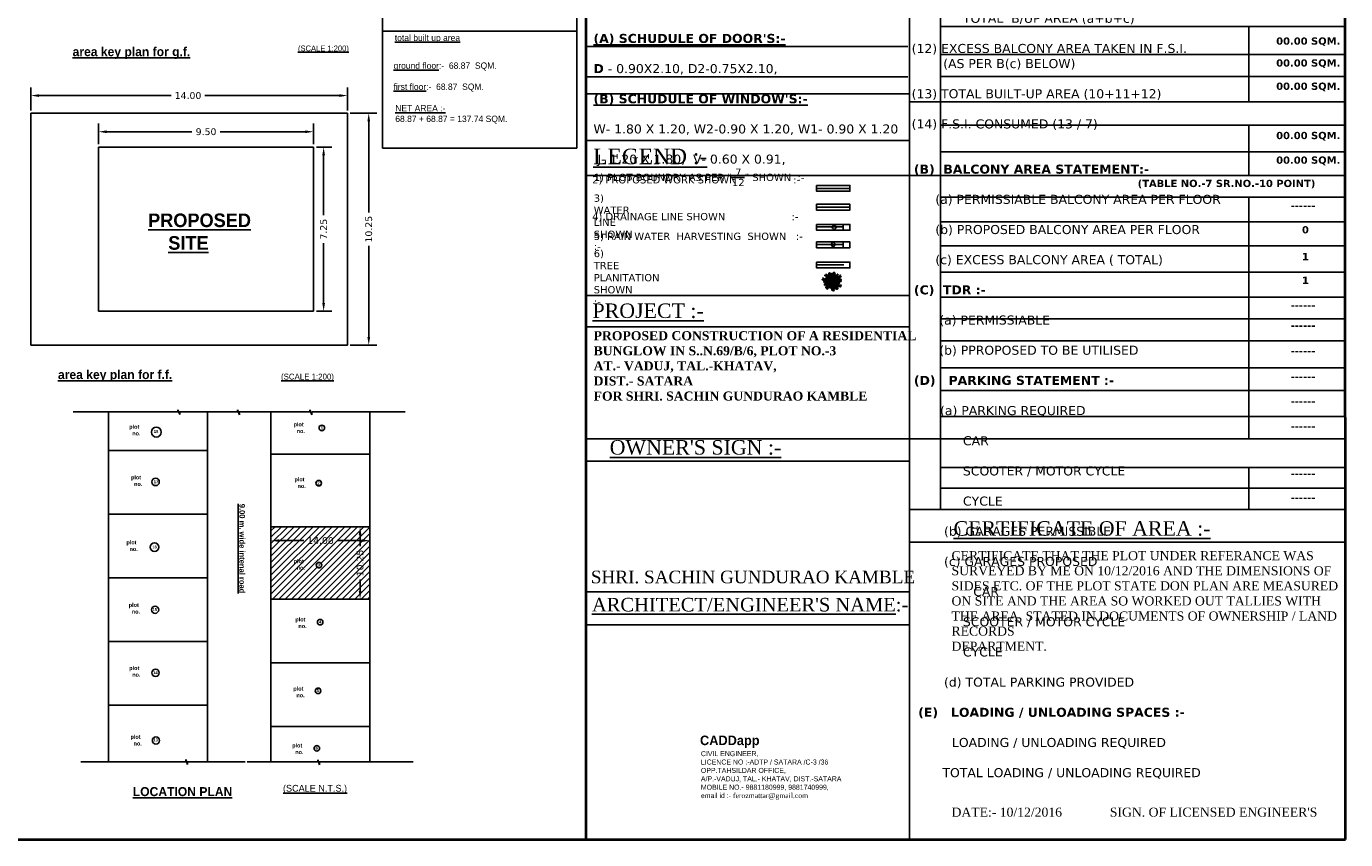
# Model space of a CAD drawing. Header units: millimetres. Extents: x 508 to 1792, y -198 to 270.
# Tile 10 of 11: x 1763 to 1792, y 69 to 87. Entities that reach past the tile are written whole.
import ezdxf

# ---------------------------------------------------------------- set-up
doc = ezdxf.new("R2010")
doc.units = ezdxf.units.MM
doc.linetypes.add('ACAD_ISO02W100', pattern=[15, 12, -3])
doc.layers.add('FARNITURE', color=5, linetype='Continuous')
doc.layers.add('wall', color=7, linetype='Continuous', lineweight=35)
doc.styles.get("Standard").update_dxf_attribs({"font": 'verdana.ttf', "height": 0.8})
doc.dimstyles.get("Standard").update_dxf_attribs({"dimtxt": 0.8, "dimasz": 0.18, "dimexe": 0.18, "dimexo": 0.0625, "dimgap": 0.09, "dimtad": 0, "dimtih": 1, "dimtoh": 1, "dimzin": 0, "dimdsep": 46, "dimtxsty": 'Standard', "dimcen": 0.09, "dimadec": 0, "dimazin": 0, "dimtfac": 1, "dimtofl": 0, "dimtmove": 0, "dimatfit": 3, "dimfxl": 1, "dimtolj": 1, "dimtzin": 0, "dimarcsym": 0})

# ---------------------------------------------------------------- blocks, each defined once
blk = doc.blocks.new('PLANT2')
at = {"layer": 'FARNITURE', "color": 251}
for centre, radius in [((0.4, -0.5), 8.13), ((0.4, -0.1), 7.08), ((0.6, 0), 5.9), ((-0.1, -0.8), 3.8)]:
    blk.add_circle(centre, radius, dxfattribs=at)
at = {"layer": 'FARNITURE', "color": 70}
for points in [[(-0.5, 0.6), (-4.6, -2.7), (-2.6, -0.5), (-6.8, -2.7), (-5.1, -1), (-9.3, -1.8), (-7.2, 0), (-11.4, -0.8), (-8.4, 1), (-14.9, 1.9), (-10.3, 2)], [(-0.5, 0.8), (-3.2, -0.2), (-6.4, 0.2), (-10.4, 2.5), (-13.9, 4.2), (-13.6, 3.9)], [(0, -0.2), (1.1, 3.3), (5.9, 5.5), (12.3, 6.2), (8.6, 5.1), (11.4, 3.9), (6.7, 4.2), (9.8, 3.3), (4.1, 3.7), (7.9, 2.8), (3.2, 2.9), (7.1, 1.8), (2.1, 2.3), (4.9, 1.4), (1.5, 1.7), (3.8, 0.7), (0.8, 0.7), (0, -0.2)], [(0, -0.2), (2.7, 0.4), (2.1, -0.4), (8.2, 2.3), (7, 1.1), (10.8, 2.9), (9.3, 1.2), (13, 2.3), (11.7, 0.7), (13.3, 0.6), (9.8, 0.4), (12, -0.5), (8.6, 0.3), (10, -1.2), (6, 0), (7.6, -1.8), (4, -0.4), (4.9, -1.8), (0, -0.2)], [(0.2, 0.3), (1.6, 2.8), (4.3, 4.5), (8.9, 5.5), (12.7, 6.4), (12.2, 6.4)], [(-0.4, -1), (0.2, -3.7), (-0.6, -3), (2, -9.2), (0.7, -7.9), (2.6, -11.7), (0.9, -10.3), (1.9, -13.9), (0.4, -12.6), (0.2, -14.2), (0.1, -10.8), (-0.9, -12.9), (-0.1, -9.5), (-1.5, -10.9), (-0.3, -7), (-2.1, -8.5), (-0.6, -4.9), (-2.1, -5.8), (-0.4, -1)]]:
    blk.add_spline(points, degree=3, dxfattribs=at)
at = {"layer": 'FARNITURE', "color": 106}
for points in [[(0.9, 0.2), (-1.5, -1.1), (-1.1, -0.2), (-6.2, -4.5), (-5.3, -3), (-8.4, -5.9), (-7.6, -3.8), (-10.7, -5.9), (-10, -4), (-11.5, -4.3), (-8.2, -3.2), (-10.6, -2.9), (-7.1, -2.7), (-8.8, -1.7), (-4.8, -1.6), (-6.8, -0.4), (-2.9, -0.8), (-4.2, 0.3), (0.9, 0.2)], [(0.8, -0.4), (-2.9, -0.3), (-6.3, 3.6), (-9, 9.5), (-6.8, 6.2), (-6.4, 9.3), (-5.4, 4.7), (-5.4, 8), (-4.2, 2.4), (-4.4, 6.3), (-3.2, 1.7), (-3.2, 5.8), (-2.2, 0.9), (-2.2, 3.9), (-1.5, 0.4), (-1.2, 3), (-0.4, 0.1), (0.8, -0.4)], [(-0.7, -0.5), (3.2, -0.2), (7, 1.1), (13.1, 0.3)], [(-0.1, -1.3), (4.7, 0.8), (2.2, -0.9), (6.9, 0.1), (4.8, -1.1), (9, -1.5), (6.5, -2.6), (10.8, -3), (7.4, -3.9), (13.3, -6.6), (8.9, -5.3)], [(0, 0.4), (1, 5.6), (1, 2.6), (2.7, 7), (2.6, 4.7), (5.2, 8), (4.8, 5.3), (7.4, 8.6), (6.3, 5.3), (11.9, 8.8), (8.4, 5.8)], [(0.9, -0.3), (0.3, -3.1), (-1.8, -5.5), (-5.9, -7.7), (-9.2, -9.7), (-8.8, -9.6)], [(-1.4, -1.1), (1.1, -4.3), (4.2, -6.7), (6.9, -12.3)], [(-0.2, -1.5), (2.7, -1.3), (5.6, -2.6), (8.9, -5.9), (11.8, -8.6), (11.5, -8.2)]]:
    blk.add_spline(points, degree=3, dxfattribs=at)
at = {"layer": 'FARNITURE', "color": 94}
for points in [[(0.2, -0.6), (-5.1, -1.1), (-2.2, -0.3), (-6.9, 0.1), (-4.6, 0.6), (-8.6, 2.2), (-5.9, 2.6), (-9.8, 4.2), (-6.3, 4.1), (-11.2, 8.4), (-7.4, 5.9)], [(0.3, -0.4), (-2.6, 0.3), (-5, 2.3), (-7.2, 6.4), (-9.2, 9.8), (-9.1, 9.3)], [(1.1, -0.4), (1.7, -5.6), (0.8, -2.7), (0.5, -7.5), (-0.1, -5.2), (-1.7, -9.1), (-2, -6.4), (-3.6, -10.3), (-3.5, -6.9), (-7.8, -11.8), (-5.3, -7.9)], [(-0.7, -1.6), (1.3, -3.5), (0.3, -3.4), (5.9, -7.1), (4.2, -6.7), (7.8, -8.9), (5.6, -8.6), (8.5, -11.1), (6.5, -10.9), (7.2, -12.3), (5.2, -9.5), (5.6, -11.8), (4.4, -8.5), (4, -10.5), (2.7, -6.6), (2.2, -8.8), (1.4, -5), (0.7, -6.6), (-0.7, -1.6)]]:
    blk.add_spline(points, degree=3, dxfattribs=at)
at = {"layer": 'FARNITURE', "color": 82}
for points in [[(0.9, 0.2), (0.9, -3.4), (-3, -6.9), (-9, -9.5), (-5.7, -7.3), (-8.8, -7), (-4.1, -5.9), (-7.4, -5.9), (-1.9, -4.7), (-5.8, -4.9), (-1.2, -3.7), (-5.3, -3.8), (-0.3, -2.8), (-3.3, -2.7), (0.1, -2), (-2.4, -1.8), (0.5, -0.9), (0.9, 0.2)], [(0.8, -0.4), (-0.6, 2), (0.3, 1.6), (-4, 6.7), (-2.4, 5.9), (-5.3, 9), (-3.3, 8.1), (-5.4, 11.3), (-3.5, 10.5), (-3.8, 12.1), (-2.7, 8.8), (-2.4, 11.2), (-2.1, 7.6), (-1.2, 9.4), (-1.1, 5.3), (0.1, 7.3), (-0.2, 3.4), (0.9, 4.8), (0.8, -0.4)], [(0.8, -0.3), (0.9, 2.5), (1.5, 1.7), (0.4, 8.3), (1.3, 6.7), (0.4, 10.9), (1.7, 9.1), (1.6, 12.9), (2.8, 11.2), (3.3, 12.7), (2.6, 9.3), (4.1, 11.2), (2.5, 8.1), (4.2, 9.1), (2.1, 5.6), (4.2, 6.7), (2, 3.5), (3.6, 4.1), (0.8, -0.3)], [(-0.7, -1.6), (2.8, -0.7), (7.3, -3.4), (11.5, -8.4), (8.5, -5.8), (9, -8.9), (6.6, -4.8), (7.6, -7.9), (4.9, -2.9), (6.1, -6.6), (3.7, -2.5), (4.9, -6.4), (2.6, -2), (3.3, -4.9), (1.7, -1.8), (2.2, -4.3), (0.6, -1.8), (-0.7, -1.6)]]:
    blk.add_spline(points, degree=3, dxfattribs=at)
blk = doc.blocks.new('tr1')
at = {"layer": 'wall', "color": 1}
for centre, radius in [((2368, -2939.8), 1), ((2368, -2939.8), 9.731593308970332e-11), ((2368, -2939.8), 4.887635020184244e-11), ((2368, -2939.8), 3.472793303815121e-11), ((2368, -2939.8), 2.472838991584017e-11), ((2368.6, -2939.9), 0.438), ((2371.6, -2934), 0.438), ((2373.5, -2943.6), 0.5), ((2376.2, -2941.8), 0.5), ((2378.4, -2930.9), 0.5), ((2380.2, -2934.8), 0.5), ((2380.3, -2927.1), 0.5), ((2384.8, -2927.7), 0.5), ((2385.6, -2932.1), 0.5), ((2386.3, -2937.5), 0.5), ((2386.9, -2946.7), 0.5), ((2389.8, -2935), 0.5), ((2394.5, -2931.4), 0.5), ((2396.1, -2939), 0.5), ((2373.8, -2950.7), 0.5), ((2379.7, -2949.3), 0.5), ((2384, -2955.1), 0.5), ((2395.4, -2948.2), 0.5)]:
    blk.add_circle(centre, radius, dxfattribs=at)
at = {"layer": 'wall', "color": 2}
for centre in [(2368.9, -2945.5), (2369, -2939.4), (2372.3, -2933.6), (2380.2, -2929.4), (2380.8, -2926.6), (2386.6, -2946.6), (2390.6, -2928.1), (2393.5, -2935), (2395.4, -2947.2), (2395.7, -2938.7), (2371.1, -2949.9), (2374.3, -2950.2), (2379.3, -2949.2), (2384.7, -2952.5)]:
    blk.add_circle(centre, 0.5, dxfattribs=at)
at = {"layer": 'FARNITURE', "xscale": 1.199999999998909, "yscale": 1.199999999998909, "zscale": 1.199999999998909}
blk.add_blockref('PLANT2', (2381.6, -2938.9), dxfattribs=at)
blk = doc.blocks.new('*D199')
at = {"layer": 'Defpoints', "color": 0, "lineweight": -2, "transparency": 16777216}
for p, q in [((1763.276, 85), (1763.276, 85.507)), ((1770.276, 85), (1770.276, 85.507)), ((1763.456, 85.327), (1766.384, 85.327)), ((1770.096, 85.327), (1767.122, 85.327))]:
    blk.add_line(p, q, dxfattribs=at)
at = {"layer": 'Defpoints', "color": 0, "transparency": 16777216}
for p in [(1763.276, 85.327), (1763.276, 84.938), (1770.276, 84.938)]:
    blk.add_point(p, dxfattribs=at)
for points in [[(1763.456, 85.357), (1763.456, 85.297), (1763.276, 85.327)], [(1770.096, 85.357), (1770.096, 85.297), (1770.276, 85.327)]]:
    blk.add_solid(points, dxfattribs=at)
at = {"layer": 'Defpoints', "color": 0, "transparency": 16777216, "insert": (1766.753, 85.327), "char_height": 0.8, "attachment_point": 5}
blk.add_mtext('\\A1;{\\H0.1875x;14.00}', dxfattribs=at)
blk = doc.blocks.new('*D200')
at = {"layer": 'Defpoints', "color": 0, "lineweight": -2, "transparency": 16777216}
for p, q in [((1770.339, 84.938), (1770.927, 84.938)), ((1770.747, 84.758), (1770.747, 82.744)), ((1770.747, 79.993), (1770.747, 82.007)), ((1770.339, 79.813), (1770.927, 79.813))]:
    blk.add_line(p, q, dxfattribs=at)
at = {"layer": 'Defpoints', "color": 0, "transparency": 16777216}
for p in [(1770.276, 84.938), (1770.276, 79.813), (1770.747, 79.813)]:
    blk.add_point(p, dxfattribs=at)
for points in [[(1770.717, 84.758), (1770.777, 84.758), (1770.747, 84.938)], [(1770.717, 79.993), (1770.777, 79.993), (1770.747, 79.813)]]:
    blk.add_solid(points, dxfattribs=at)
at = {"layer": 'Defpoints', "color": 0, "transparency": 16777216, "insert": (1770.747, 82.375), "char_height": 0.8, "attachment_point": 5, "rotation": 90}
blk.add_mtext('\\A1;{\\H0.1875x;10.25}', dxfattribs=at)
blk = doc.blocks.new('*D201')
at = {"layer": 'Defpoints', "color": 0, "lineweight": -2, "ltscale": 0.25, "transparency": 16777216}
for p, q in [((1769.589, 84.188), (1769.93, 84.188)), ((1769.75, 84.008), (1769.75, 82.684)), ((1769.75, 80.743), (1769.75, 82.066)), ((1769.589, 80.563), (1769.93, 80.563))]:
    blk.add_line(p, q, dxfattribs=at)
at = {"layer": 'Defpoints', "color": 0, "ltscale": 0.25, "transparency": 16777216}
for p in [(1769.526, 84.188), (1769.526, 80.563), (1769.75, 80.563)]:
    blk.add_point(p, dxfattribs=at)
for points in [[(1769.72, 84.008), (1769.78, 84.008), (1769.75, 84.188)], [(1769.72, 80.743), (1769.78, 80.743), (1769.75, 80.563)]]:
    blk.add_solid(points, dxfattribs=at)
at = {"layer": 'Defpoints', "color": 0, "ltscale": 0.25, "transparency": 16777216, "insert": (1769.75, 82.375), "char_height": 0.8, "attachment_point": 5, "rotation": 90}
blk.add_mtext('\\A1;{\\H0.1875x;7.25}', dxfattribs=at)
blk = doc.blocks.new('*D202')
at = {"layer": 'Defpoints', "color": 0, "lineweight": -2, "ltscale": 0.25, "transparency": 16777216}
for p, q in [((1764.776, 84.25), (1764.776, 84.708)), ((1769.526, 84.25), (1769.526, 84.708)), ((1764.956, 84.528), (1766.84, 84.528)), ((1769.346, 84.528), (1767.463, 84.528))]:
    blk.add_line(p, q, dxfattribs=at)
at = {"layer": 'Defpoints', "color": 0, "ltscale": 0.25, "transparency": 16777216}
for p in [(1764.776, 84.528), (1764.776, 84.188), (1769.526, 84.188)]:
    blk.add_point(p, dxfattribs=at)
for points in [[(1764.956, 84.558), (1764.956, 84.498), (1764.776, 84.528)], [(1769.346, 84.558), (1769.346, 84.498), (1769.526, 84.528)]]:
    blk.add_solid(points, dxfattribs=at)
at = {"layer": 'Defpoints', "color": 0, "ltscale": 0.25, "transparency": 16777216, "insert": (1767.151, 84.528), "char_height": 0.8, "attachment_point": 5}
blk.add_mtext('\\A1;{\\H0.1875x;9.50}', dxfattribs=at)
blk = doc.blocks.new('*D212')
at = {"color": 0, "lineweight": -2, "transparency": 16777216}
for p, q in [((1768.586, 75.737), (1768.586, 75.313)), ((1770.774, 75.737), (1770.774, 75.313)), ((1768.766, 75.493), (1769.311, 75.493)), ((1770.594, 75.493), (1770.049, 75.493))]:
    blk.add_line(p, q, dxfattribs=at)
at = {"color": 0, "transparency": 16777216}
for points in [[(1768.766, 75.523), (1768.766, 75.463), (1768.586, 75.493)], [(1770.594, 75.523), (1770.594, 75.463), (1770.774, 75.493)]]:
    blk.add_solid(points, dxfattribs=at)
at = {"layer": 'Defpoints', "color": 0, "transparency": 16777216}
for p in [(1768.586, 75.799), (1770.774, 75.799), (1768.586, 75.493)]:
    blk.add_point(p, dxfattribs=at)
at = {"color": 0, "lineweight": 25, "transparency": 16777216, "insert": (1769.68, 75.493), "char_height": 0.8, "attachment_point": 5}
blk.add_mtext('\\A1;{\\H0.1875x;14.00}', dxfattribs=at)
blk = doc.blocks.new('*D213')
at = {"color": 0, "lineweight": -2, "transparency": 16777216}
for p, q in [((1770.711, 75.799), (1770.375, 75.799)), ((1770.555, 75.619), (1770.555, 75.367)), ((1770.555, 74.377), (1770.555, 74.63)), ((1770.711, 74.197), (1770.375, 74.197))]:
    blk.add_line(p, q, dxfattribs=at)
at = {"color": 0, "transparency": 16777216}
for points in [[(1770.525, 75.619), (1770.585, 75.619), (1770.555, 75.799)], [(1770.525, 74.377), (1770.585, 74.377), (1770.555, 74.197)]]:
    blk.add_solid(points, dxfattribs=at)
at = {"layer": 'Defpoints', "color": 0, "transparency": 16777216}
for p in [(1770.774, 75.799), (1770.555, 74.197), (1770.774, 74.197)]:
    blk.add_point(p, dxfattribs=at)
at = {"color": 0, "lineweight": 25, "transparency": 16777216, "insert": (1770.555, 74.998), "char_height": 0.8, "attachment_point": 5, "rotation": 90}
blk.add_mtext('\\A1;{\\H0.1875x;10.25}', dxfattribs=at)

msp = doc.modelspace()

# ---------------------------------------------------------------- hatches: boundary and pattern name
at = {"lineweight": 25}
h = msp.add_hatch(dxfattribs=at)
h.set_pattern_fill('ANSI31', color=1, scale=0.03125)
h.set_pattern_definition([(45, (675.57284, 111.1217), (-0.070158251, 0.070158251), [])])
h.paths.add_polyline_path([(1770.774, 74.197), (1770.774, 75.799), (1768.586, 75.799), (1768.586, 74.197)])
h.paths.add_polyline_path([(1769.586, 74.949, -1), (1769.709, 74.949, -1)], flags=16)
h.paths.add_polyline_path([(1769.401, 75.571), (1769.959, 75.571), (1769.959, 75.415), (1769.401, 75.415)], flags=24)
h.paths.add_polyline_path([(1770.477, 74.72), (1770.477, 75.277), (1770.633, 75.277), (1770.633, 74.72)], flags=24)
h.paths.add_polyline_path([(1769.062, 74.797), (1769.548, 74.797), (1769.548, 75.134), (1769.062, 75.134)], flags=24)
h.paths.add_polyline_path([(1769.601, 74.883), (1769.693, 74.883), (1769.693, 75.023), (1769.601, 75.023)], flags=24)

# ---------------------------------------------------------------- linework, layer by layer
at = {"ltscale": 0.05}
for p, q in [((1782.696, 100.865), (1782.696, 68.885)), ((1783.38, 100.865), (1783.38, 76.166)), ((1783.38, 86.85), (1792.315, 86.85)), ((1790.197, 86.85), (1790.197, 85.191)), ((1775.544, 86.412), (1782.663, 86.412)), ((1783.38, 86.233), (1792.315, 86.233)), ((1775.544, 85.743), (1782.663, 85.743)), ((1783.38, 85.752), (1792.315, 85.752)), ((1775.544, 85.364), (1782.696, 85.364)), ((1783.38, 84.674), (1792.315, 84.674)), ((1790.197, 84.674), (1790.197, 83.56)), ((1775.544, 84.335), (1782.696, 84.335)), ((1783.38, 84.082), (1792.315, 84.082)), ((1775.544, 83.56), (1792.315, 83.56)), ((1780.643, 82.862), (1781.379, 82.862)), ((1783.38, 83.079), (1792.315, 83.079)), ((1790.197, 83.079), (1790.197, 77.745)), ((1783.38, 82.539), (1792.315, 82.539)), ((1783.38, 82.009), (1792.315, 82.009)), ((1783.38, 81.427), (1792.315, 81.427)), ((1775.544, 80.907), (1782.696, 80.907)), ((1783.38, 80.871), (1792.315, 80.871)), ((1775.544, 80.217), (1782.696, 80.217)), ((1783.38, 80.39), (1792.315, 80.39)), ((1783.38, 79.91), (1792.315, 79.91)), ((1783.38, 79.311), (1792.315, 79.311)), ((1783.38, 78.811), (1792.315, 78.811)), ((1783.38, 78.232), (1792.315, 78.232)), ((1775.544, 77.745), (1792.315, 77.745)), ((1775.544, 77.247), (1782.696, 77.247)), ((1783.38, 77.105), (1792.315, 77.105)), ((1790.197, 77.105), (1790.197, 76.166)), ((1783.38, 76.653), (1792.315, 76.653)), ((1782.696, 76.181), (1792.315, 76.181)), ((1792.315, 75.457), (1782.696, 75.457)), ((1775.544, 74.362), (1782.696, 74.362)), ((1775.544, 73.635), (1782.696, 73.635)), ((1777.687, 68.885), (1787.922, 68.885))]:
    msp.add_line(p, q, dxfattribs=at)
at = {"color": 5, "lineweight": 40, "ltscale": 0.25}
for p, q in [((1792.335, 68.885), (1792.315, 100.865)), ((1775.544, 90.909), (1775.544, 68.885)), ((1731.746, 68.885), (1792.335, 68.885))]:
    msp.add_line(p, q, dxfattribs=at)
at = {"ltscale": 0.25}
for p, q in [((1771.051, 84.162), (1771.051, 88.9)), ((1775.348, 88.9), (1775.348, 84.162)), ((1782.696, 85.191), (1792.315, 85.191)), ((1775.348, 84.162), (1771.051, 84.162))]:
    msp.add_line(p, q, dxfattribs=at)
msp.add_line((1771.061, 86.748), (1775.353, 86.748))
at = {"color": 1, "lineweight": 25}
for p, q in [((1763.276, 84.938), (1763.276, 79.813)), ((1770.276, 84.938), (1763.276, 84.938)), ((1770.276, 84.938), (1770.276, 82.713)), ((1770.276, 82.713), (1770.276, 79.813)), ((1770.276, 79.813), (1763.276, 79.813))]:
    msp.add_line(p, q, dxfattribs=at)
at = {"lineweight": 25}
for p, q in [((1764.776, 84.188), (1764.776, 80.563)), ((1769.526, 84.188), (1764.776, 84.188)), ((1769.526, 84.188), (1769.526, 82.713)), ((1769.526, 82.713), (1769.526, 80.563)), ((1769.526, 80.563), (1764.776, 80.563)), ((1764.211, 78.337), (1766.529, 78.337)), ((1764.993, 78.337), (1764.993, 70.603)), ((1766.529, 78.337), (1766.53, 78.386)), ((1766.53, 78.386), (1766.57, 78.276)), ((1766.57, 78.276), (1766.569, 78.337)), ((1766.569, 78.337), (1767.847, 78.337)), ((1767.18, 78.337), (1767.18, 70.603)), ((1767.847, 78.337), (1767.847, 78.381)), ((1767.847, 78.381), (1767.887, 78.271)), ((1767.886, 78.337), (1769.448, 78.337)), ((1767.887, 78.271), (1767.886, 78.337)), ((1768.586, 78.337), (1768.586, 70.603)), ((1769.448, 78.337), (1769.448, 78.384)), ((1769.448, 78.384), (1769.488, 78.274)), ((1769.487, 78.337), (1771.555, 78.337)), ((1769.488, 78.274), (1769.487, 78.337)), ((1770.774, 78.337), (1770.774, 70.603)), ((1767.18, 77.484), (1764.993, 77.484)), ((1770.774, 77.401), (1768.586, 77.401)), ((1767.18, 76.077), (1764.993, 76.077)), ((1770.774, 75.799), (1768.586, 75.799)), ((1767.18, 74.671), (1764.993, 74.671)), ((1770.774, 74.197), (1768.586, 74.197)), ((1767.18, 73.265), (1764.993, 73.265)), ((1770.774, 72.791), (1768.586, 72.791)), ((1767.18, 71.859), (1764.993, 71.859)), ((1770.774, 71.385), (1768.586, 71.385)), ((1764.384, 70.603), (1766.702, 70.603)), ((1766.702, 70.603), (1766.702, 70.652)), ((1766.702, 70.652), (1766.742, 70.542)), ((1766.742, 70.542), (1766.741, 70.603)), ((1766.741, 70.603), (1768.019, 70.603)), ((1768.058, 70.603), (1769.62, 70.603)), ((1769.62, 70.603), (1769.621, 70.65)), ((1769.621, 70.65), (1769.661, 70.54)), ((1769.659, 70.603), (1771.727, 70.603)), ((1769.661, 70.54), (1769.659, 70.603))]:
    msp.add_line(p, q, dxfattribs=at)
at = {"color": 1, "ltscale": 0.05}
msp.add_line((1780.643, 83.277), (1781.379, 83.277), dxfattribs=at)
at = {"color": 5, "linetype": 'ACAD_ISO02W100', "ltscale": 0.05}
for p, q in [((1780.643, 82.423), (1781.23, 82.423)), ((1781.23, 82.352), (1781.23, 82.481)), ((1780.643, 81.585), (1781.379, 81.585))]:
    msp.add_line(p, q, dxfattribs=at)
at = {"color": 1, "linetype": 'ACAD_ISO02W100', "ltscale": 0.05}
for p, q in [((1780.643, 82.037), (1781.23, 82.037)), ((1781.23, 81.965), (1781.23, 82.094))]:
    msp.add_line(p, q, dxfattribs=at)
at = {"ltscale": 0.05}
for points in [[(1780.643, 83.342), (1781.379, 83.342), (1781.379, 83.213), (1780.643, 83.213)], [(1780.643, 82.926), (1781.379, 82.926), (1781.379, 82.797), (1780.643, 82.797)], [(1780.643, 82.481), (1781.379, 82.481), (1781.379, 82.352), (1780.643, 82.352)], [(1780.643, 82.094), (1781.379, 82.094), (1781.379, 81.965), (1780.643, 81.965)], [(1780.643, 81.649), (1781.379, 81.649), (1781.379, 81.52), (1780.643, 81.52)]]:
    msp.add_lwpolyline(points, close=True, dxfattribs=at)
at = {"color": 5, "ltscale": 0.05}
msp.add_circle((1781.032, 82.417), 0.0434, dxfattribs=at)
at = {"color": 1, "ltscale": 0.05}
msp.add_circle((1781.011, 82.037), 0.0434, dxfattribs=at)
at = {"lineweight": 25}
for centre, radius in [((1766.054, 77.89), 0.109), ((1769.709, 77.982), 0.0615), ((1766.036, 76.789), 0.0819), ((1769.642, 76.761), 0.0615), ((1766.011, 75.348), 0.0959), ((1769.647, 74.949), 0.0615), ((1766.025, 73.965), 0.0798), ((1769.674, 73.691), 0.0615), ((1766.036, 72.571), 0.081), ((1769.626, 72.174), 0.0615), ((1766.044, 71.075), 0.0795), ((1769.599, 70.902), 0.0615)]:
    msp.add_circle(centre, radius, dxfattribs=at)

# ---------------------------------------------------------------- block references
at = {"color": 7, "lineweight": 25, "xscale": 0.01266331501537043, "yscale": 0.01266331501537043, "zscale": 0.01266331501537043}
msp.add_blockref('tr1', (1750.832, 118.445), dxfattribs=at)

# ---------------------------------------------------------------- texts
at = {"attachment_point": 1}
for s, insert, char_height, width in [('{\\fVerdana|b1|i0|c0|p34;\\H1.25x;      (A)  AREA STATEMENT:-\\P\\P      \\fVerdana|b0|i0|c0|p34;(1)   AREA OF PLOT                                                                                          \\P\\P      (2)   DEDUCTION FOR\\P\\P              (a) ROAD ACQUITION AREA\\P                  \\P              (b) PROPOSED ROAD\\P                                        \\P              (c) ANY RESERVATION \\P                                 \\P                          (TOTAL a+b+c)                        \\P\\P      (3)   GROSS AREA OF PLOT (1-2)\\P                  \\P      (4)   DEDUCTION FOR ANY AMENITY, IF ANY\\P   \\P      (5)   NET AREA OF PLOT = 90%OF (3-4)         \\P\\P      (6)   ADDITION OF AREA FOR F.S.I.. IF ANY\\P                                                           \\P      (7)   TOTAL AREA (5+6) \\P                              \\P      (8)   NORMAL F.S.I. PERMISSIBLE + F.S.I.\\P              PERMISSIABLE WITH PARMENT OF \\P              PERMIUM\\P                                           \\P      (9)   PERMISSIABLE BUILT-UP AREA \\P              \\P      (10) EXISTING BUILT -UP AREA \\P                    \\P      (11) PROPOSED BUILT-UP AREA\\P\\P             (a)  PROPOSED G.F.LOOR B/UP AREA\\P\\P             (b)  PROPOSED F.F.LOOR B/UP AREA\\P\\P             (c)  PROPOSED S.F.LOOR B/UP AREA\\P\\P                   TOTAL  B/UP AREA (a+b+c)\\P                  \\P      (12) EXCESS BALCONY AREA TAKEN IN F.S.I.\\P              (AS PER B(c) BELOW)\\P                          \\P      (13) TOTAL BUILT-UP AREA (10+11+12)\\P         \\P      (14) F.S.I. CONSUMED (13 / 7)\\P                           \\P\\P\\fVerdana|b1|i0|c0|p34;      (B)  BALCONY AREA STATEMENT:-\\P\\P\\fVerdana|b0|i0|c0|p34;            (a) PERMISSIABLE BALCONY AREA PER FLOOR \\P\\P            (b) PROPOSED BALCONY AREA PER FLOOR \\P   \\P            (c) EXCESS BALCONY AREA ( TOTAL)\\P              \\P\\fVerdana|b1|i0|c0|p34;      (C)  TDR :-\\P\\P\\fVerdana|b0|i0|c0|p34;             (a) PERMISSIABLE\\P\\P             (b) PPROPOSED TO BE UTILISED\\P\\P\\fVerdana|b1|i0|c0|p34;      (D)   PARKING STATEMENT :-\\P\\P}    {\\H1.25x;          (a) PARKING REQUIRED\\P\\P                   CAR\\P\\P                   SCOOTER / MOTOR CYCLE\\P\\P                   CYCLE\\P\\P}    {\\H1.25x;           (b) GARAGES PERMISSIBLE\\P\\P}    {\\H1.25x;           (c) GARAGES PROPOSED\\P\\P}                           {\\H1.25x;CAR\\P\\P                   SCOOTER / MOTOR CYCLE\\P\\P                   CYCLE\\P\\P}    {\\H1.25x;           (d) TOTAL PARKING PROVIDED\\P\\P\\fVerdana|b1|i0|c0|p34;       (E)   LOADING / UNLOADING SPACES :-\\P\\P\\H0.8x;      \\H1.25x;          \\fVerdana|b0|i0|c0|p34;LOADING / UNLOADING REQUIRED\\P\\P}      {\\H1.25x;         TOTAL LOADING / UNLOADING REQUIRED}', (1782.221, 100.471), 0.16, 7.63808), ('{\\fEngravers MT|b0|i0|c0|p18;\\H0.5x;\\Ltotal built up area}', (1771.323, 86.673), 0.28125, 4.51251), ("{\\fVerdana|b1|i0|c0|p34;\\H1.25x;\\L(A) SCHUDULE OF DOOR'S:-\\P\\l\\PD\\fVerdana|b0|i0|c0|p34; - 0.90X2.10, D2-0.75X2.10,\\fVerdana|b1|i0|c0|p34;\\P\\L\\P(B) SCHUDULE OF WINDOW'S:-\\P\\l\\P\\fVerdana|b0|i0|c0|p34;W- 1.80 X 1.20, W2-0.90 X 1.20, W1- 0.90 X 1.20\\P\\P J- 1.20 X 1.80,  V- 0.60 X 0.91,}", (1775.713, 86.69), 0.16, 7.14911), ('{\\fVerdana|b1|i0|c0|p34;\\H0.8x;00.00 SQM.}', (1790.8, 86.612), 0.2, 1.92865), ('{\\fEngravers MT|b1|i0|c0|p18;\\Larea key plan for g.f.}', (1764.202, 86.398), 0.2, 4.97695), ('{\\fEngravers MT|b0|i0|c0|p18;\\H0.5x;\\L(SCALE 1:200)}', (1769.183, 86.433), 0.25, 1.61335), ('{\\fEngravers MT|b0|i0|c0|p18;\\H0.5x;\\Lground floor\\l:-  68.87  SQM.\\L\\P\\l }', (1771.295, 86.059), 0.28125, 4.51251), ('{\\fVerdana|b1|i0|c0|p34;\\H0.8x;00.00 SQM.}', (1790.8, 86.128), 0.2, 1.92865), ('{\\fEngravers MT|b0|i0|c0|p18;\\H0.5x;\\Lfirst floor\\l:-  68.87  SQM.\\L\\P\\l }', (1771.295, 85.593), 0.28125, 4.51251), ('{\\fVerdana|b1|i0|c0|p34;\\H0.8x;00.00 SQM.}', (1790.8, 85.614), 0.2, 1.92865), ('{\\fEngravers MT|b0|i0|c0|p18;\\H0.5x;\\LNET AREA :-\\P\\l68.87 + 68.87 = 137.74 SQM.}', (1771.333, 85.118), 0.28125, 3.27233), ('{\\fVerdana|b1|i0|c0|p34;\\H0.8x;00.00 SQM.}', (1790.8, 84.525), 0.2, 1.92865), ('{\\fTimes New Roman|b0|i0|c0|p18;\\H1.073x;\\LLEGEND :-}', (1775.706, 84.154), 0.32, 2.73708), ('{\\fVerdana|b1|i0|c0|p34;\\H0.8x;00.00 SQM.}', (1790.8, 83.981), 0.2, 1.92865), ('\\A1;{\\H0.2x;1) PLOT BOUNDRY AS PER "\\S7/12;" SHOWN  :-  }          {\\H0.25x;}', (1775.72, 83.712), 0.8, 5.07592), ('{\\H0.2x;2) PROPOSED WORK SHOWN                  :-      \\H2.145x;  }    ', (1775.684, 83.546), 0.8, 5.4497), ('{\\fVerdana|b1|i0|c0|p34;\\H0.8x;(TABLE NO.-7 SR.NO.-10 POINT)}', (1787.739, 83.466), 0.2, 4.13218), ('{\\H0.2x;3) WATER LINE SHOWN                         :-    \\H2.145x;  }      {\\H0.25x;}', (1775.719, 83.141), 0.8, 0.00156), ('{\\fVerdana|b1|i0|c0|p34;\\H0.8x;------}', (1791.12, 82.978), 0.2, 1.07852), ('{\\H0.2x;4) DRAINAGE LINE SHOWN                     :-  }          ', (1775.684, 82.733), 0.8, 5.35789), ('{\\H0.2x;5) RAIN WATER  HARVESTING  SHOWN   :-   }         {\\H0.25x;}', (1775.719, 82.297), 0.8, 5.32356), ('{\\fVerdana|b1|i0|c0|p34;\\H0.8x;0}', (1791.37, 82.442), 0.2, 1.07852), ('{\\H0.2x;6) TREE PLANITATION  SHOWN               :-    \\H2.145x; }       {\\H0.25x;}', (1775.719, 81.917), 0.8, 0.0000043), ('{\\fVerdana|b1|i0|c0|p34;\\H0.8x;1}', (1791.37, 81.85), 0.2, 1.07852), ('{\\fVerdana|b1|i0|c0|p34;\\H0.8x;1}', (1791.37, 81.324), 0.2, 1.07852), ('{\\fTimes New Roman|b0|i0|c0|p18;\\LPROJECT :-}', (1775.692, 80.733), 0.32, 5.94482), ('{\\fVerdana|b1|i0|c0|p34;\\H0.8x;------}', (1791.12, 80.776), 0.2, 1.07852), ('{\\fVerdana|b1|i0|c0|p34;\\H0.8x;------}', (1791.12, 80.328), 0.2, 1.07852), ('{\\fTimes New Roman|b1|i0|c0|p18;PROPOSED CONSTRUCTION OF A RESIDENTIAL BUNGLOW IN S..N.69/B/6, PLOT NO.-3\\PAT.- VADUJ, TAL.-KHATAV,\\PDIST.- SATARA\\PFOR SHRI. SACHIN GUNDURAO KAMBLE}', (1775.716, 80.121), 0.2, 7.13937), ('{\\fVerdana|b1|i0|c0|p34;\\H0.8x;------}', (1791.12, 79.763), 0.2, 1.07852), ('{\\fEngravers MT|b1|i0|c0|p18;\\Larea key plan for f.f.}', (1763.879, 79.262), 0.2, 4.83567), ('{\\fEngravers MT|b0|i0|c0|p18;\\L(SCALE 1:200)}', (1768.808, 79.182), 0.13, 1.61335), ('{\\fVerdana|b1|i0|c0|p34;\\H0.8x;------}', (1791.12, 79.198), 0.2, 1.07852), ('{\\fVerdana|b1|i0|c0|p34;\\H0.8x;------}', (1791.12, 78.65), 0.2, 1.07852), ('{\\fVerdana|b1|i0|c0|p34;\\H0.8x;------}', (1791.12, 78.102), 0.2, 1.07852), ("{\\fTimes New Roman|b0|i0|c0|p18;\\LOWNER'S SIGN :-}", (1776.071, 77.714), 0.32, 3.72366), ('{\\fVerdana|b1|i0|c0|p34;\\H0.8x;------}', (1791.12, 77.055), 0.2, 1.07852), ('{\\fVerdana|b1|i0|c0|p34;\\H0.8x;------}', (1791.12, 76.524), 0.2, 1.07852), ('{\\fTimes New Roman|b0|i0|c0|p18;\\LCERTIFICATE OF AREA :-}', (1783.67, 75.922), 0.32, 5.71428), ("{\\fTimes New Roman|b0|i0|c0|p18;CERTIFICATE THAT THE PLOT UNDER REFERANCE WAS SURVEYED BY ME ON 10/12/2016 AND THE DIMENSIONS OF SIDES ETC. OF THE PLOT STATE DON PLAN ARE MEASURED ON SITE AND THE AREA SO WORKED OUT TALLIES WITH THE AREA  STATED IN DOCUMENTS OF OWNERSHIP / LAND RECORDS\\PDEPARTMENT.\\P\\P\\P\\P\\P\\P\\P\\P\\P\\P\\PDATE:- 10/12/2016              SIGN. OF LICENSED ENGINEER'S}", (1783.626, 75.26), 0.2, 8.54066), ('{\\fTimes New Roman|b0|i0|c0|p18;SHRI. SACHIN GUNDURAO KAMBLE}', (1775.655, 74.829), 0.28, 7.26167), ("{\\fTimes New Roman|b0|i0|c0|p18;\\LARCHITECT/ENGINEER'S NAME\\l:-}", (1775.679, 74.227), 0.3, 7.08974), ('\\pxql;{\\fEngravers MT|b1|i0|c0|p18;CADDapp}', (1778.067, 71.184), 0.21094, 4.71372), ('{\\fEngravers MT|b0|i0|c0|p18;\\PCIVIL ENGINEER,\\PLICENCE NO :-ADTP / SATARA /C-3 /36\\POPP.TAHSILDAR OFFICE,\\PA/P.-VADUJ, TAL.- KHATAV, DIST.-SATARA\\PMOBILE NO.- 9881180999, 9881740999,\\Pemail id :- \\fTimes New Roman|b0|i0|c0|p18;ferozmattar@gmail.com}', (1778.087, 71.026), 0.11121, 7.26847)]:
    msp.add_mtext(s, dxfattribs=dict(at, insert=insert, char_height=char_height, width=width))
at = {"color": 1, "insert": (1765.87, 82.721), "char_height": 0.3, "width": 4.70282, "attachment_point": 1}
msp.add_mtext('{\\fEngravers MT|b1|i0|c0|p18;\\L\\C7;PROPOSED\\P\\l    \\LSITE}', dxfattribs=at)
at = {"lineweight": 25, "attachment_point": 1}
for s, insert, char_height, width in [('{\\fEngravers MT|b1|i0|c0|p18;plot \\P  no.\\P    }', (1765.453, 78.052), 0.08789, 0.44429), ('{\\fEngravers MT|b1|i0|c0|p18;\\C7;18}', (1765.997, 77.937), 0.06473, 0.09026), ('{\\fEngravers MT|b1|i0|c0|p18;plot \\P  no.\\P    }', (1769.086, 78.104), 0.08789, 0.44429), ('{\\fEngravers MT|b1|i0|c0|p18;\\C7;1}', (1769.685, 78.015), 0.06473, 0.09026), ('{\\fEngravers MT|b1|i0|c0|p18;plot \\P  no.\\P    }', (1765.494, 76.934), 0.08789, 0.44429), ('{\\fEngravers MT|b1|i0|c0|p18;\\C7;17}', (1765.996, 76.825), 0.06473, 0.09026), ('{\\fEngravers MT|b1|i0|c0|p18;plot \\P  no.\\P    }', (1769.105, 76.89), 0.08789, 0.44429), ('{\\fEngravers MT|b1|i0|c0|p18;\\C7;2}', (1769.613, 76.797), 0.06473, 0.09026), ('{\\fEngravers MT|b1|i0|c0|p18;plot \\P  no.\\P    }', (1765.392, 75.498), 0.08789, 0.44429), ('{\\fEngravers MT|b1|i0|c0|p18;\\C7;16}', (1765.964, 75.384), 0.06473, 0.09026), ('{\\fEngravers MT|b1|i0|c0|p18;plot \\P  no.\\P    }', (1769.087, 75.082), 0.08789, 0.44429), ('{\\fEngravers MT|b1|i0|c0|p18;\\C7;3}', (1769.622, 74.985), 0.06473, 0.09026), ('{\\fEngravers MT|b1|i0|c0|p18;plot \\P  no.\\P    }', (1765.443, 74.114), 0.08789, 0.44429), ('{\\fEngravers MT|b1|i0|c0|p18;\\C7;15}', (1765.97, 74.001), 0.06473, 0.09026), ('{\\fEngravers MT|b1|i0|c0|p18;plot \\P  no.\\P    }', (1769.125, 73.794), 0.08789, 0.44429), ('{\\fEngravers MT|b1|i0|c0|p18;\\C7;4}', (1769.649, 73.727), 0.06473, 0.09026), ('{\\fEngravers MT|b1|i0|c0|p18;plot \\P  no.\\P    }', (1765.453, 72.72), 0.08789, 0.44429), ('{\\fEngravers MT|b1|i0|c0|p18;\\C7;14}', (1765.982, 72.607), 0.06473, 0.09026), ('{\\fEngravers MT|b1|i0|c0|p18;plot \\P  no.\\P    }', (1769.08, 72.266), 0.08789, 0.44429), ('{\\fEngravers MT|b1|i0|c0|p18;\\C7;5}', (1769.598, 72.21), 0.06473, 0.09026), ('{\\fEngravers MT|b1|i0|c0|p18;plot \\P  no.\\P    }', (1765.482, 71.199), 0.08789, 0.44429), ('{\\fEngravers MT|b1|i0|c0|p18;\\C7;13}', (1765.99, 71.12), 0.06473, 0.09026), ('{\\fEngravers MT|b1|i0|c0|p18;plot \\P  no.\\P    }', (1769.055, 71.009), 0.08789, 0.44429), ('{\\fEngravers MT|b1|i0|c0|p18;\\C7;6}', (1769.571, 70.938), 0.06473, 0.09026)]:
    msp.add_mtext(s, dxfattribs=dict(at, insert=insert, char_height=char_height, width=width))
at = {"lineweight": 25, "insert": (1768.013, 76.306), "char_height": 0.125, "width": 3.45792, "attachment_point": 1, "rotation": 270}
msp.add_mtext('{\\fEngravers MT|b1|i0|c0|p18;\\L9.00 m. wide intenal road}', dxfattribs=at)
at = {"color": 7, "lineweight": 25, "attachment_point": 1}
for s, insert, char_height, width in [('{\\fEngravers MT|b1|i0|c0|p18;\\H0.8x;\\LLOCATION PLAN}', (1765.532, 70.046), 0.25, 3.16491), ('{\\fEngravers MT|b0|i0|c0|p18;\\H0.5x;\\L(SCALE N.T.S.)}', (1768.852, 70.095), 0.3, 2.36086)]:
    msp.add_mtext(s, dxfattribs=dict(at, insert=insert, char_height=char_height, width=width))

# ---------------------------------------------------------------- dimensions: what is measured, and where the dimension line sits
at = {"lineweight": 25}
dim = msp.add_aligned_dim(p1=(1770.774, 75.799), p2=(1770.774, 74.197), distance=-0.219, text='{\\H0.1875x;10.25}', dimstyle='Standard', dxfattribs=at)
dim.commit()
dim.dimension.update_dxf_attribs({"geometry": '*D213', "text_midpoint": (1770.555, 74.998), "text_rotation": 90})
dim = msp.add_linear_dim(base=(1768.586, 75.493), p1=(1770.774, 75.799), p2=(1768.586, 75.799), angle=180, text='{\\H0.1875x;14.00}', dimstyle='Standard', dxfattribs=at)
dim.commit()
dim.dimension.update_dxf_attribs({"geometry": '*D212', "text_midpoint": (1769.68, 75.493), "dimtype": 161})
at = {"layer": 'Defpoints'}
dim = msp.add_linear_dim(base=(1763.276, 85.327), p1=(1770.276, 84.938), p2=(1763.276, 84.938), angle=180, text='{\\H0.1875x;14.00}', dimstyle='Standard', dxfattribs=at)
dim.commit()
dim.dimension.update_dxf_attribs({"geometry": '*D199', "text_midpoint": (1766.753, 85.327), "dimtype": 161})
at = {"layer": 'Defpoints', "ltscale": 0.25}
dim = msp.add_linear_dim(base=(1764.776, 84.528), p1=(1769.526, 84.188), p2=(1764.776, 84.188), angle=180, text='{\\H0.1875x;9.50}', dimstyle='Standard', dxfattribs=at)
dim.commit()
dim.dimension.update_dxf_attribs({"geometry": '*D202', "text_midpoint": (1767.151, 84.528), "dimtype": 161})
at = {"layer": 'Defpoints'}
dim = msp.add_linear_dim(base=(1770.747, 79.813), p1=(1770.276, 84.938), p2=(1770.276, 79.813), angle=270, text='{\\H0.1875x;10.25}', dimstyle='Standard', dxfattribs=at)
dim.commit()
dim.dimension.update_dxf_attribs({"geometry": '*D200', "text_midpoint": (1770.747, 82.375), "dimtype": 161, "text_rotation": 90})
at = {"layer": 'Defpoints', "ltscale": 0.25}
dim = msp.add_aligned_dim(p1=(1769.526, 84.188), p2=(1769.526, 80.563), distance=0.224, text='{\\H0.1875x;7.25}', dimstyle='Standard', dxfattribs=at)
dim.commit()
dim.dimension.update_dxf_attribs({"geometry": '*D201', "text_midpoint": (1769.75, 82.375), "text_rotation": 90})

doc.saveas('drawing.dxf')
